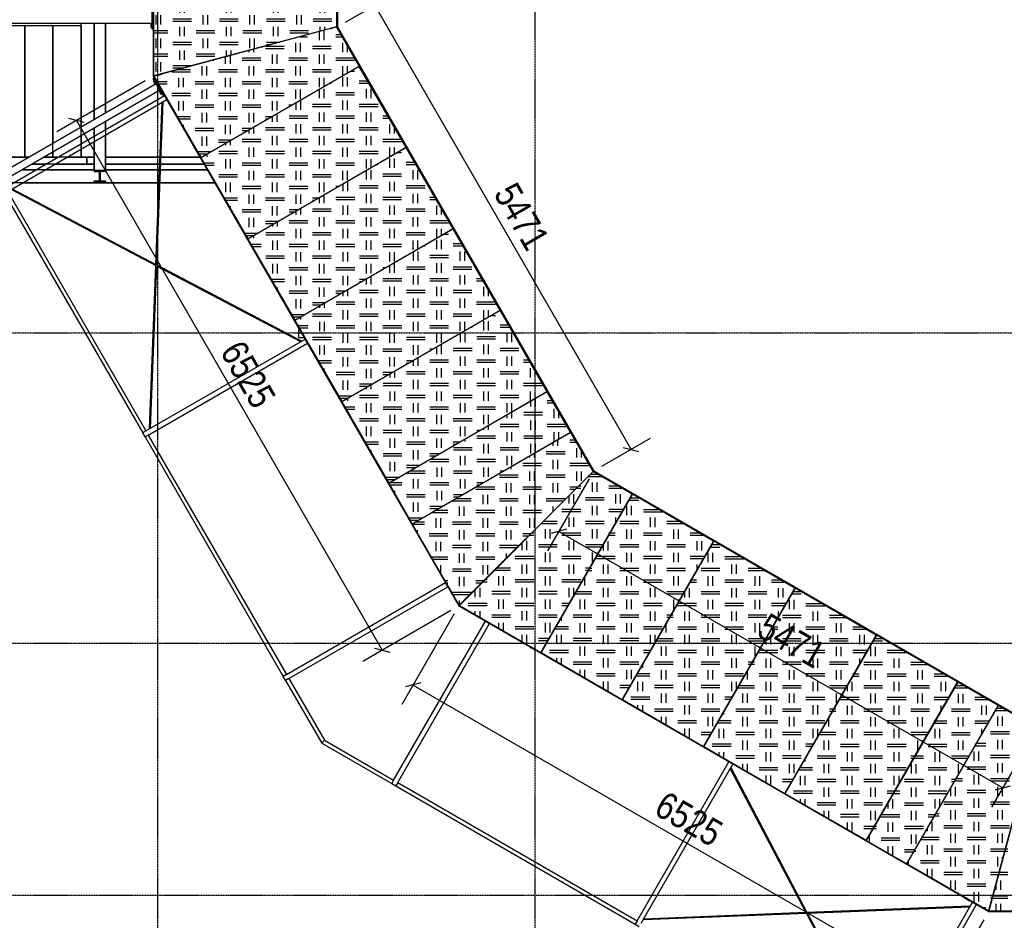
# Model space of a CAD drawing. Header units: millimetres. Extents: x 30 to 60678, y -866 to 36935.
# Tile 6 of 26: x 11799 to 22307, y 7167 to 16775. Entities that reach past the tile are written whole.
import ezdxf

# ---------------------------------------------------------------- set-up
doc = ezdxf.new("R2010")
doc.units = ezdxf.units.MM
doc.linetypes.add('DXK_LINE_DOT3', pattern=[5.9187, 2.979, -0.9799, 0.9799, -0.9799])
doc.styles.add('Arial Narrow', font='ARIALN.TTF', dxfattribs={"height": 0.2})

# ---------------------------------------------------------------- blocks, each defined once
blk = doc.blocks.new('Part-1361 - 1314')
at = {"color": 7}
for p, q in [((14409, 18180), (14409, 18182)), ((14409, 17179), (14409, 17180)), ((14409, 16489), (14409, 16491)), ((14409, 15692), (14409, 15695))]:
    blk.add_line(p, q, dxfattribs=at)
blk = doc.blocks.new('Part-1364 - 1314')
at = {"color": 7}
for p, q in [((14329, 18180), (14329, 18182)), ((14389, 18180), (14389, 18182)), ((14329, 17179), (14329, 17180)), ((14389, 17179), (14389, 17180)), ((14389, 16485), (14389, 16486)), ((14389, 15680), (14389, 15683)), ((14329, 15646), (14329, 15649))]:
    blk.add_line(p, q, dxfattribs=at)
blk = doc.blocks.new('GridLine-2599 - 1314')
at = {"color": 6, "linetype": 'DXK_LINE_DOT3'}
blk.add_line((8274, 10125), (43899, 10125), dxfattribs=at)
blk = doc.blocks.new('Part-11947 - 1314')
at = {"color": 7}
for p, q in [((13284, 16188), (13324, 16199)), ((13324, 16199), (13324, 16201))]:
    blk.add_line(p, q, dxfattribs=at)
blk = doc.blocks.new('Part-11521 - 1314')
at = {"color": 7}
for p, q in [((14385, 16485), (14393, 16485)), ((14011, 16385), (14021, 16385))]:
    blk.add_line(p, q, dxfattribs=at)
blk = doc.blocks.new('GridLine-2591 - 1314')
at = {"color": 6, "linetype": 'DXK_LINE_DOT3'}
blk.add_line((13274, 2435), (13274, 36435), dxfattribs=at)
blk = doc.blocks.new('Part-1822 - 1314')
at = {"color": 7}
for p, q in [((12514, 15310), (12514, 15235)), ((12514, 15235), (12594, 15235)), ((12714, 15235), (13295, 15235)), ((13305, 15235), (13766, 15235))]:
    blk.add_line(p, q, dxfattribs=at)
blk = doc.blocks.new('Part-13198 - 1314')
h = blk.add_hatch()
h.set_pattern_fill('', color=136, style=0, pattern_type=0)
h.set_pattern_definition([(90, (21065.2, 10235.5), (-500, 3e-14), [100, -150]), (90, (21315.2, 10360.5), (-500, 3e-14), [100, -150]), (0, (20940.2, 10422.98), (0, 250), [200, -300]), (0, (21190.2, 10297.98), (0, 250), [200, -300]), (0, (20940.2, 10397.98), (0, 250), [200, -300]), (90, (21265.2, 10360.5), (-500, 3e-14), [100, -150]), (90, (21015.2, 10235.5), (-500, 3e-14), [100, -150]), (0, (21190.2, 10272.98), (0, 250), [200, -300])])
h.paths.add_polyline_path([(19965, 8521), (20940, 10210), (20074, 10710), (19099, 9021)])
at = {"color": 7}
for p, q in [((20074, 10710), (19099, 9021)), ((20940, 10210), (20074, 10710)), ((19965, 8521), (20940, 10210)), ((19099, 9021), (19965, 8521))]:
    blk.add_line(p, q, dxfattribs=at)
blk = doc.blocks.new('Part-12605 - 1314')
at = {"color": 7}
for p, q in [((14646, 9789), (16344, 10769)), ((14671, 9746), (16369, 10726)), ((14637, 9726), (14612, 9769))]:
    blk.add_line(p, q, dxfattribs=at)
blk = doc.blocks.new('GridLine-2600 - 1314')
at = {"color": 6, "linetype": 'DXK_LINE_DOT3'}
blk.add_line((8274, 13435), (43899, 13435), dxfattribs=at)
blk = doc.blocks.new('Part-1915 - 1314')
at = {"color": 7}
for p, q in [((12594, 15165), (12714, 15165)), ((12594, 15154), (12594, 15165)), ((12651, 15154), (12594, 15154)), ((12651, 15056), (12651, 15154)), ((12714, 15154), (12658, 15154)), ((12658, 15154), (12658, 15056)), ((12714, 15165), (12714, 15154)), ((12594, 15045), (12594, 15056)), ((12594, 15056), (12651, 15056)), ((12714, 15045), (12594, 15045)), ((12658, 15056), (12714, 15056)), ((12714, 15056), (12714, 15045))]:
    blk.add_line(p, q, dxfattribs=at)
blk = doc.blocks.new('GridLine-2592 - 1314')
at = {"color": 6, "linetype": 'DXK_LINE_DOT3'}
blk.add_line((17299, 2435), (17299, 36435), dxfattribs=at)
blk = doc.blocks.new('Part-11266 - 1314')
at = {"color": 7}
for p, q in [((17349, 12761), (17349, 12763)), ((17249, 12703), (17249, 12706)), ((17249, 12125), (17249, 12126)), ((17349, 12182), (17349, 12184)), ((17349, 11383), (17349, 11386)), ((17249, 11283), (17249, 11286)), ((17249, 10075), (17249, 10082)), ((17249, 10075), (17261, 10075))]:
    blk.add_line(p, q, dxfattribs=at)
blk = doc.blocks.new('Part-12587 - 1314')
at = {"color": 7}
for p, q in [((18388, 7161), (19368, 8858)), ((18431, 7136), (19411, 8833)), ((18368, 7126), (18411, 7101))]:
    blk.add_line(p, q, dxfattribs=at)
blk = doc.blocks.new('Part-13202 - 1314')
h = blk.add_hatch()
h.set_pattern_fill('', color=136, style=0, pattern_type=0)
h.set_pattern_definition([(90, (18043.55, 11980.03), (-500, 3e-14), [100, -150]), (90, (18293.55, 12105.03), (-500, 3e-14), [100, -150]), (0, (17918.55, 12167.53), (0, 250), [200, -300]), (0, (18168.55, 12042.53), (0, 250), [200, -300]), (0, (17918.55, 12142.53), (0, 250), [200, -300]), (90, (18243.55, 12105.03), (-500, 3e-14), [100, -150]), (90, (17993.55, 11980.03), (-500, 3e-14), [100, -150]), (0, (18168.55, 12017.53), (0, 250), [200, -300])])
h.paths.add_polyline_path([(16490, 10528), (17919, 11955), (17678, 12372), (15988, 11396)])
at = {"color": 7}
for p, q in [((15988, 11396), (17678, 12372)), ((17678, 12372), (17919, 11955)), ((17919, 11955), (16490, 10528)), ((16490, 10528), (15988, 11396))]:
    blk.add_line(p, q, dxfattribs=at)
blk = doc.blocks.new('Part-13209 - 1314')
h = blk.add_hatch()
h.set_pattern_fill('', color=136, style=0, pattern_type=0)
h.set_pattern_definition([(90, (15306.5, 16722.5), (-500, 3e-14), [100, -150]), (90, (15556.5, 16847.5), (-500, 3e-14), [100, -150]), (0, (15181.5, 16910), (0, 250), [200, -300]), (0, (15431.5, 16785), (0, 250), [200, -300]), (0, (15181.5, 16885), (0, 250), [200, -300]), (90, (15506.5, 16847.5), (-500, 3e-14), [100, -150]), (90, (15256.5, 16722.5), (-500, 3e-14), [100, -150]), (0, (15431.5, 16760), (0, 250), [200, -300])])
h.paths.add_polyline_path([(13231, 16176), (15181, 16698), (15181, 17179), (13230, 17178)])
at = {"color": 7}
for p, q in [((13230, 17178), (15181, 17179)), ((13231, 16176), (13230, 17178)), ((15181, 17179), (15181, 16698)), ((15181, 16698), (13231, 16176))]:
    blk.add_line(p, q, dxfattribs=at)
blk = doc.blocks.new('Part-11946 - 1314')
at = {"color": 7}
for p, q in [((13324, 16199), (13284, 16188)), ((13325, 16197), (13324, 16199)), ((13815, 15349), (13814, 15351)), ((14316, 14481), (14315, 14483)), ((14817, 13613), (14816, 13615))]:
    blk.add_line(p, q, dxfattribs=at)
blk = doc.blocks.new('Part-13200 - 1314')
h = blk.add_hatch()
h.set_pattern_fill('', color=136, style=0, pattern_type=0)
h.set_pattern_definition([(90, (19329.64, 11237.4), (-500, 3e-14), [100, -150]), (90, (19579.64, 11362.4), (-500, 3e-14), [100, -150]), (0, (19204.64, 11424.9), (0, 250), [200, -300]), (0, (19454.64, 11299.9), (0, 250), [200, -300]), (0, (19204.64, 11399.9), (0, 250), [200, -300]), (90, (19529.64, 11362.4), (-500, 3e-14), [100, -150]), (90, (19279.64, 11237.4), (-500, 3e-14), [100, -150]), (0, (19454.64, 11274.9), (0, 250), [200, -300])])
h.paths.add_polyline_path([(18229, 9523), (19205, 11212), (18339, 11712), (17363, 10023)])
at = {"color": 7}
for p, q in [((18339, 11712), (17363, 10023)), ((19205, 11212), (18339, 11712)), ((18229, 9523), (19205, 11212)), ((17363, 10023), (18229, 9523))]:
    blk.add_line(p, q, dxfattribs=at)
blk = doc.blocks.new('Part-12759 - 1314')
at = {"color": 7}
for p, q in [((14671, 9746), (14636, 9726)), ((14636, 9726), (14636, 9726)), ((14636, 9726), (15022, 9058)), ((14671, 9746), (15052, 9087)), ((15052, 9087), (15022, 9058))]:
    blk.add_line(p, q, dxfattribs=at)
blk = doc.blocks.new('GridLine-2598 - 1314')
at = {"color": 6, "linetype": 'DXK_LINE_DOT3'}
blk.add_line((8274, 7435), (43899, 7435), dxfattribs=at)
blk = doc.blocks.new('Part-12833 - 1314')
at = {"color": 7}
for p, q in [((15996, 14294), (15996, 14296)), ((15905, 14241), (15905, 14244))]:
    blk.add_line(p, q, dxfattribs=at)
blk = doc.blocks.new('Part-11389 - 1314')
at = {"color": 7}
for p, q in [((17448, 10175), (17451, 10175)), ((18606, 10175), (18608, 10175)), ((19762, 10175), (19765, 10175)), ((17390, 10075), (17393, 10075)), ((18548, 10075), (18550, 10075)), ((19705, 10075), (19707, 10075)), ((20862, 10075), (20864, 10075))]:
    blk.add_line(p, q, dxfattribs=at)
blk = doc.blocks.new('Part-11904 - 1314')
at = {"color": 7}
for p, q in [((16531, 10566), (16560, 10595)), ((16560, 10595), (16561, 10594))]:
    blk.add_line(p, q, dxfattribs=at)
blk = doc.blocks.new('Part-11615 - 1314')
at = {"color": 7}
for p, q in [((14776, 13484), (14776, 13385)), ((16594, 13485), (16598, 13485)), ((14776, 13385), (14834, 13385)), ((16421, 13385), (16425, 13385))]:
    blk.add_line(p, q, dxfattribs=at)
blk = doc.blocks.new('Part-11784 - 1314')
at = {"color": 7}
for p, q in [((17390, 10075), (17393, 10075)), ((18276, 9604), (18278, 9603)), ((19144, 9103), (19146, 9102)), ((20012, 8602), (20013, 8601)), ((20880, 8101), (20881, 8100)), ((21314, 7850), (21315, 7850)), ((22162, 7361), (22166, 7359))]:
    blk.add_line(p, q, dxfattribs=at)
blk = doc.blocks.new('Part-11893 - 1314')
at = {"color": 7}
for p, q in [((15318, 12746), (15317, 12747)), ((15819, 11878), (15818, 11879)), ((16070, 11443), (16069, 11445)), ((16531, 10566), (16560, 10595)), ((16560, 10595), (16559, 10597))]:
    blk.add_line(p, q, dxfattribs=at)
blk = doc.blocks.new('Part-11910 - 1314')
at = {"color": 7}
blk.add_line((16071, 11444), (16070, 11445), dxfattribs=at)
blk = doc.blocks.new('Part-12890 - 1314')
at = {"color": 7}
for p, q in [((15131, 22186), (15181, 22172)), ((15131, 22185), (15131, 22186)), ((15131, 21689), (15131, 21690)), ((15131, 20687), (15131, 20689)), ((15131, 19685), (15131, 19687)), ((15131, 19182), (15131, 19185)), ((15131, 18180), (15131, 18182)), ((15131, 17179), (15131, 17180)), ((15131, 16683), (15181, 16697)), ((15131, 16683), (15131, 16684))]:
    blk.add_line(p, q, dxfattribs=at)
blk = doc.blocks.new('Part-13196 - 1314')
h = blk.add_hatch()
h.set_pattern_fill('', color=136, style=0, pattern_type=0)
h.set_pattern_definition([(90, (22367.7, 9483.53), (-500, 3e-14), [100, -150]), (90, (22617.7, 9608.53), (-500, 3e-14), [100, -150]), (0, (22242.72, 9671.03), (0, 250), [200, -300]), (0, (22492.72, 9546.03), (0, 250), [200, -300]), (0, (22242.72, 9646.03), (0, 250), [200, -300]), (90, (22567.7, 9608.53), (-500, 3e-14), [100, -150]), (90, (22317.7, 9483.53), (-500, 3e-14), [100, -150]), (0, (22492.72, 9521.03), (0, 250), [200, -300])])
h.paths.add_polyline_path([(21267, 7769), (22243, 9459), (21810, 9709), (20834, 8019)])
at = {"color": 7}
for p, q in [((21810, 9709), (20834, 8019)), ((22243, 9459), (21810, 9709)), ((21267, 7769), (22243, 9459)), ((20834, 8019), (21267, 7769))]:
    blk.add_line(p, q, dxfattribs=at)
blk = doc.blocks.new('Part-13204 - 1314')
h = blk.add_hatch()
h.set_pattern_fill('', color=136, style=0, pattern_type=0)
h.set_pattern_definition([(90, (17551.43, 12833), (-500, 3e-14), [100, -150]), (90, (17801.43, 12958), (-500, 3e-14), [100, -150]), (0, (17426.43, 13020.48), (0, 250), [200, -300]), (0, (17676.43, 12895.48), (0, 250), [200, -300]), (0, (17426.43, 12995.48), (0, 250), [200, -300]), (90, (17751.43, 12958), (-500, 3e-14), [100, -150]), (90, (17501.43, 12833), (-500, 3e-14), [100, -150]), (0, (17676.43, 12870.48), (0, 250), [200, -300])])
h.paths.add_polyline_path([(15737, 11832), (17426, 12808), (16926, 13674), (15237, 12698)])
at = {"color": 7}
for p, q in [((16926, 13674), (15237, 12698)), ((17426, 12808), (16926, 13674)), ((15737, 11832), (17426, 12808)), ((15237, 12698), (15737, 11832))]:
    blk.add_line(p, q, dxfattribs=at)
blk = doc.blocks.new('Part-13208 - 1314')
h = blk.add_hatch()
h.set_pattern_fill('', color=136, style=0, pattern_type=0)
h.set_pattern_definition([(90, (15547.05, 16304.45), (-500, 3e-14), [100, -150]), (90, (15797.05, 16429.45), (-500, 3e-14), [100, -150]), (0, (15422.05, 16491.95), (0, 250), [200, -300]), (0, (15672.05, 16366.95), (0, 250), [200, -300]), (0, (15422.05, 16466.95), (0, 250), [200, -300]), (90, (15747.05, 16429.45), (-500, 3e-14), [100, -150]), (90, (15497.05, 16304.45), (-500, 3e-14), [100, -150]), (0, (15672.05, 16341.95), (0, 250), [200, -300])])
h.paths.add_polyline_path([(13733, 15304), (15422, 16279), (15181, 16697), (13231, 16172)])
at = {"color": 7}
for p, q in [((15181, 16697), (13231, 16172)), ((15422, 16279), (15181, 16697)), ((13733, 15304), (15422, 16279)), ((13231, 16172), (13733, 15304))]:
    blk.add_line(p, q, dxfattribs=at)
blk = doc.blocks.new('Part-12892 - 1314')
at = {"color": 7}
for p, q in [((17919, 11954), (17883, 11918)), ((17883, 11918), (17883, 11918)), ((18311, 11670), (18314, 11669)), ((19180, 11169), (19181, 11168)), ((20047, 10668), (20049, 10667)), ((20915, 10167), (20917, 10166)), ((21783, 9666), (21785, 9665)), ((22218, 9415), (22219, 9414)), ((22647, 9167), (22648, 9167)), ((22648, 9167), (22661, 9217))]:
    blk.add_line(p, q, dxfattribs=at)
blk = doc.blocks.new('Part-12590 - 1314')
at = {"color": 7}
for p, q in [((20986, 5661), (21966, 7359)), ((21029, 5636), (22009, 7334)), ((20966, 5626), (21009, 5601))]:
    blk.add_line(p, q, dxfattribs=at)
blk = doc.blocks.new('Part-12593 - 1314')
at = {"color": 7}
for p, q in [((15790, 8661), (16770, 10358)), ((15833, 8636), (16813, 10333)), ((15770, 8626), (15813, 8601))]:
    blk.add_line(p, q, dxfattribs=at)
blk = doc.blocks.new('Part-12594 - 1314')
at = {"color": 7}
blk.add_line((15770, 8626), (15813, 8601), dxfattribs=at)
blk = doc.blocks.new('Part-12606 - 1314')
at = {"color": 7}
blk.add_line((14637, 9726), (14612, 9769), dxfattribs=at)
blk = doc.blocks.new('Part-12608 - 1314')
at = {"color": 7}
for p, q in [((13146, 12387), (14844, 13367)), ((13171, 12344), (14869, 13324)), ((13137, 12324), (13112, 12367))]:
    blk.add_line(p, q, dxfattribs=at)
blk = doc.blocks.new('Part-12609 - 1314')
at = {"color": 7}
blk.add_line((13137, 12324), (13112, 12367), dxfattribs=at)
blk = doc.blocks.new('Part-12611 - 1314')
at = {"color": 7}
for p, q in [((11646, 14986), (13344, 15966)), ((11671, 14942), (13369, 15922)), ((11637, 14922), (11612, 14966)), ((11637, 14922), (11637, 14922))]:
    blk.add_line(p, q, dxfattribs=at)
blk = doc.blocks.new('Part-12909 - 1314')
at = {"color": 7}
for p, q in [((22153, 7320), (22137, 7260)), ((22137, 7260), (28661, 7260)), ((22139, 7266), (22141, 7266)), ((22153, 7320), (22155, 7320)), ((23143, 7320), (23145, 7320)), ((23143, 7266), (23145, 7266)), ((24145, 7320), (24147, 7320)), ((24145, 7266), (24147, 7266)), ((25147, 7320), (25149, 7320)), ((25147, 7266), (25149, 7266)), ((26149, 7320), (26151, 7320)), ((26149, 7266), (26151, 7266)), ((27151, 7320), (27153, 7320)), ((27151, 7266), (27153, 7266)), ((27653, 7320), (27655, 7320)), ((27653, 7266), (27655, 7266)), ((28645, 7320), (28643, 7320)), ((28661, 7260), (28645, 7320)), ((28658, 7266), (28660, 7266))]:
    blk.add_line(p, q, dxfattribs=at)
blk = doc.blocks.new('Part-12715 - 1314')
at = {"color": 7}
for p, q in [((15833, 8636), (15813, 8601)), ((15833, 8636), (18388, 7161)), ((15813, 8601), (18368, 7126)), ((18388, 7161), (18368, 7126))]:
    blk.add_line(p, q, dxfattribs=at)
blk = doc.blocks.new('Part-12716 - 1314')
at = {"color": 7}
for p, q in [((13171, 12344), (13137, 12324)), ((13137, 12324), (13137, 12324)), ((13137, 12324), (14612, 9769)), ((13171, 12344), (14646, 9789)), ((14646, 9789), (14612, 9769))]:
    blk.add_line(p, q, dxfattribs=at)
blk = doc.blocks.new('Part-12717 - 1314')
at = {"color": 7}
for p, q in [((11671, 14942), (11637, 14922)), ((11637, 14922), (13112, 12367)), ((11671, 14942), (13146, 12387)), ((13146, 12387), (13112, 12367))]:
    blk.add_line(p, q, dxfattribs=at)
blk = doc.blocks.new('Part-12760 - 1314')
at = {"color": 7}
for p, q in [((15052, 9087), (15022, 9058)), ((15022, 9058), (15022, 9058)), ((15022, 9058), (15770, 8626)), ((15052, 9087), (15790, 8661)), ((15790, 8661), (15770, 8626))]:
    blk.add_line(p, q, dxfattribs=at)
blk = doc.blocks.new('Part-12921 - 1314')
at = {"color": 7}
for p, q in [((13284, 22681), (13224, 22697)), ((13224, 22697), (13224, 16172)), ((13230, 21835), (13230, 22695)), ((13284, 22681), (13284, 22679)), ((13230, 21689), (13230, 21691)), ((13284, 21689), (13284, 21691)), ((13230, 20687), (13230, 20689)), ((13284, 20687), (13284, 20689)), ((13230, 19685), (13230, 19687)), ((13284, 19685), (13284, 19687)), ((13230, 19182), (13230, 19185)), ((13284, 19182), (13284, 19185)), ((13230, 16174), (13230, 18182)), ((13284, 18180), (13284, 18182)), ((13284, 17178), (13284, 17180)), ((13224, 16172), (13284, 16188)), ((13284, 16188), (13284, 16190))]:
    blk.add_line(p, q, dxfattribs=at)
blk = doc.blocks.new('Part-12865 - 1314')
at = {"color": 7}
for p, q in [((15115, 16679), (15131, 16683)), ((15115, 16679), (15115, 16679)), ((15181, 16697), (15190, 16699)), ((17919, 11954), (15181, 16697)), ((15190, 16699), (17926, 11961)), ((15366, 16244), (15365, 16247)), ((15867, 15377), (15866, 15378)), ((16368, 14509), (16367, 14511)), ((16869, 13641), (16868, 13643)), ((17370, 12773), (17369, 12775)), ((17621, 12339), (17620, 12340)), ((17871, 11906), (17870, 11907)), ((17871, 11906), (17883, 11918)), ((17926, 11961), (17919, 11954))]:
    blk.add_line(p, q, dxfattribs=at)
blk = doc.blocks.new('Part-12796 - 1314')
at = {"color": 7}
blk.add_line((19954, 10502), (19954, 10506), dxfattribs=at)
blk = doc.blocks.new('Part-12798 - 1314')
at = {"color": 7}
for p, q in [((18695, 10325), (18695, 10329)), ((18605, 10174), (18607, 10174))]:
    blk.add_line(p, q, dxfattribs=at)
blk = doc.blocks.new('Part-12837 - 1314')
at = {"color": 7}
for p, q in [((20190, 7252), (19383, 8785)), ((19386, 8790), (19389, 8792)), ((19389, 8792), (19391, 8793)), ((20201, 7252), (19391, 8793)), ((21006, 5702), (20195, 7242)), ((21014, 5709), (20207, 7242)), ((21008, 5702), (21006, 5702)), ((21006, 5702), (21007, 5702)), ((21007, 5702), (21011, 5704)), ((21011, 5704), (21008, 5702))]:
    blk.add_line(p, q, dxfattribs=at)
blk = doc.blocks.new('Part-12838 - 1314')
at = {"color": 7}
for p, q in [((18459, 7184), (20190, 7252)), ((20201, 7252), (21941, 7320)), ((20207, 7242), (21938, 7310)), ((21941, 7320), (21941, 7319)), ((21941, 7319), (21941, 7315)), ((18456, 7174), (20195, 7242)), ((18456, 7175), (18456, 7179)), ((18456, 7179), (18456, 7175)), ((18456, 7174), (18456, 7175)), ((18456, 7175), (18456, 7174))]:
    blk.add_line(p, q, dxfattribs=at)
blk = doc.blocks.new('Part-12839 - 1314')
at = {"color": 7}
for p, q in [((13253, 14163), (13320, 15894)), ((13262, 14158), (13331, 15897)), ((13326, 15897), (13329, 15897)), ((13329, 15897), (13331, 15897)), ((13184, 12412), (13252, 14152)), ((13194, 12415), (13262, 14147)), ((13186, 12412), (13184, 12412)), ((13184, 12412), (13185, 12412)), ((13185, 12412), (13189, 12412)), ((13189, 12412), (13186, 12412))]:
    blk.add_line(p, q, dxfattribs=at)
blk = doc.blocks.new('Part-12840 - 1314')
at = {"color": 7}
for p, q in [((11714, 14967), (11712, 14964)), ((11712, 14963), (11713, 14964)), ((11712, 14964), (11712, 14963)), ((11712, 14963), (13252, 14152)), ((11713, 14964), (11714, 14967)), ((11719, 14970), (13253, 14163)), ((13262, 14158), (14803, 13347)), ((13262, 14147), (14795, 13340)), ((14802, 13346), (14801, 13343)), ((14803, 13347), (14802, 13346))]:
    blk.add_line(p, q, dxfattribs=at)
blk = doc.blocks.new('Part-12864 - 1314')
at = {"color": 7}
for p, q in [((17871, 11906), (17883, 11918)), ((17871, 11906), (17871, 11906)), ((17919, 11954), (17926, 11961)), ((17919, 11954), (18339, 11712)), ((17926, 11961), (22664, 9226)), ((18303, 11656), (18306, 11655)), ((19172, 11155), (19173, 11154)), ((19205, 11212), (19206, 11211)), ((20039, 10654), (20041, 10653)), ((20072, 10711), (20074, 10710)), ((20940, 10210), (20942, 10209)), ((20907, 10153), (20909, 10152)), ((21808, 9709), (21810, 9708)), ((21775, 9652), (21777, 9651)), ((22243, 9458), (22244, 9458)), ((22210, 9401), (22211, 9401)), ((22643, 9151), (22644, 9151)), ((22644, 9151), (22648, 9167)), ((22664, 9226), (22661, 9217)), ((22661, 9217), (22661, 9217))]:
    blk.add_line(p, q, dxfattribs=at)
blk = doc.blocks.new('Part-12866 - 1314')
at = {"color": 7}
for p, q in [((15115, 22190), (15131, 22186)), ((15115, 22189), (15115, 22190)), ((15181, 22172), (15190, 22170)), ((15181, 22172), (15181, 22172)), ((15190, 22170), (15190, 16699)), ((15115, 21689), (15115, 21690)), ((15181, 21689), (15181, 21690)), ((15115, 20687), (15115, 20689)), ((15181, 20687), (15181, 20689)), ((15115, 19685), (15115, 19687)), ((15181, 19685), (15181, 19687)), ((15115, 19182), (15115, 19185)), ((15181, 19182), (15181, 19185)), ((15115, 18180), (15115, 18182)), ((15181, 18180), (15181, 18182)), ((15115, 17179), (15115, 17180)), ((15181, 17179), (15181, 17180)), ((15115, 16679), (15131, 16683)), ((15115, 16679), (15115, 16680)), ((15190, 16699), (15181, 16697)), ((15181, 16697), (15181, 16697))]:
    blk.add_line(p, q, dxfattribs=at)
blk = doc.blocks.new('Part-12891 - 1314')
at = {"color": 7}
for p, q in [((15131, 16683), (15181, 16697)), ((15131, 16683), (15131, 16683)), ((15380, 16252), (15379, 16255)), ((15881, 15385), (15880, 15386)), ((16382, 14517), (16381, 14519)), ((16883, 13649), (16882, 13651)), ((17384, 12781), (17383, 12783)), ((17635, 12347), (17634, 12348)), ((17883, 11918), (17882, 11919)), ((17883, 11918), (17919, 11954))]:
    blk.add_line(p, q, dxfattribs=at)
blk = doc.blocks.new('Part-12918 - 1314')
at = {"color": 7}
for p, q in [((13284, 16188), (13224, 16172)), ((13284, 16188), (13285, 16187)), ((13224, 16172), (16487, 10522)), ((13231, 16172), (13230, 16174)), ((13734, 15302), (13733, 15304)), ((13781, 15329), (13779, 15331)), ((14235, 14434), (14234, 14436)), ((14282, 14461), (14281, 14463)), ((14736, 13566), (14735, 13568)), ((14783, 13593), (14782, 13595)), ((15284, 12725), (15283, 12727)), ((15237, 12698), (15236, 12700)), ((15738, 11831), (15737, 11832)), ((15785, 11858), (15784, 11859)), ((15989, 11396), (15988, 11398)), ((16036, 11423), (16035, 11425)), ((16487, 10522), (16531, 10566)), ((16491, 10526), (16490, 10528)), ((16531, 10566), (16530, 10567))]:
    blk.add_line(p, q, dxfattribs=at)
blk = doc.blocks.new('Part-12919 - 1314')
at = {"color": 7}
for p, q in [((16531, 10566), (16487, 10522)), ((16487, 10522), (22137, 7260)), ((16491, 10526), (16493, 10525)), ((16531, 10566), (16532, 10565)), ((17361, 10024), (17363, 10023)), ((17388, 10071), (17390, 10069)), ((18256, 9570), (18258, 9569)), ((18229, 9523), (18231, 9522)), ((19124, 9069), (19126, 9068)), ((19097, 9022), (19099, 9021)), ((19965, 8521), (19966, 8520)), ((19992, 8568), (19993, 8567)), ((20833, 8020), (20834, 8019)), ((20860, 8067), (20861, 8066)), ((21294, 7816), (21295, 7815)), ((21267, 7769), (21268, 7768)), ((22153, 7320), (22137, 7260)), ((22137, 7267), (22139, 7266)), ((22153, 7320), (22151, 7321))]:
    blk.add_line(p, q, dxfattribs=at)
blk = doc.blocks.new('Part-12955 - 1314')
at = {"color": 7}
blk.add_line((21884, 7406), (21936, 7376), dxfattribs=at)
blk = doc.blocks.new('Part-12963 - 1314')
at = {"color": 7}
blk.add_line((16370, 10723), (16340, 10775), dxfattribs=at)
blk = doc.blocks.new('Part-13194 - 1314')
h = blk.add_hatch()
h.set_pattern_fill('', color=136, style=0, pattern_type=0)
h.set_pattern_definition([(90, (23268.4, 9241.6), (-500, 3e-14), [100, -150]), (90, (23518.4, 9366.6), (-500, 3e-14), [100, -150]), (0, (23143.42, 9429.08), (0, 250), [200, -300]), (0, (23393.42, 9304.08), (0, 250), [200, -300]), (0, (23143.42, 9404.08), (0, 250), [200, -300]), (90, (23468.4, 9366.6), (-500, 3e-14), [100, -150]), (90, (23218.4, 9241.6), (-500, 3e-14), [100, -150]), (0, (23393.42, 9279.08), (0, 250), [200, -300])])
h.paths.add_polyline_path([(23143, 7266), (23143, 9217), (22662, 9217), (22141, 7266)])
at = {"color": 7}
for p, q in [((22662, 9217), (22141, 7266)), ((23143, 9217), (22662, 9217)), ((23143, 7266), (23143, 9217)), ((22141, 7266), (23143, 7266))]:
    blk.add_line(p, q, dxfattribs=at)
blk = doc.blocks.new('Part-13195 - 1314')
h = blk.add_hatch()
h.set_pattern_fill('', color=136, style=0, pattern_type=0)
h.set_pattern_definition([(90, (22785.84, 9242.04), (-500, 3e-14), [100, -150]), (90, (23035.84, 9367.04), (-500, 3e-14), [100, -150]), (0, (22660.84, 9429.54), (0, 250), [200, -300]), (0, (22910.84, 9304.54), (0, 250), [200, -300]), (0, (22660.84, 9404.54), (0, 250), [200, -300]), (90, (22985.84, 9367.04), (-500, 3e-14), [100, -150]), (90, (22735.84, 9242.04), (-500, 3e-14), [100, -150]), (0, (22910.84, 9279.54), (0, 250), [200, -300])])
h.paths.add_polyline_path([(22137, 7267), (22661, 9217), (22244, 9458), (21268, 7768)])
at = {"color": 7}
for p, q in [((21268, 7768), (22244, 9458)), ((22244, 9458), (22661, 9217)), ((22661, 9217), (22137, 7267)), ((22137, 7267), (21268, 7768))]:
    blk.add_line(p, q, dxfattribs=at)
blk = doc.blocks.new('Part-13197 - 1314')
h = blk.add_hatch()
h.set_pattern_fill('', color=136, style=0, pattern_type=0)
h.set_pattern_definition([(90, (21932.97, 9734.5), (-500, 3e-14), [100, -150]), (90, (22182.97, 9859.5), (-500, 3e-14), [100, -150]), (0, (21807.97, 9922.01), (0, 250), [200, -300]), (0, (22057.97, 9797.01), (0, 250), [200, -300]), (0, (21807.97, 9897.01), (0, 250), [200, -300]), (90, (22132.97, 9859.5), (-500, 3e-14), [100, -150]), (90, (21882.97, 9734.5), (-500, 3e-14), [100, -150]), (0, (22057.97, 9772.01), (0, 250), [200, -300])])
h.paths.add_polyline_path([(20833, 8020), (21808, 9710), (20942, 10209), (19966, 8520)])
at = {"color": 7}
for p, q in [((20942, 10209), (19966, 8520)), ((21808, 9710), (20942, 10209)), ((20833, 8020), (21808, 9710)), ((19966, 8520), (20833, 8020))]:
    blk.add_line(p, q, dxfattribs=at)
blk = doc.blocks.new('Part-13199 - 1314')
h = blk.add_hatch()
h.set_pattern_fill('', color=136, style=0, pattern_type=0)
h.set_pattern_definition([(90, (20197.4, 10736.44), (-500, 3e-14), [100, -150]), (90, (20447.4, 10861.44), (-500, 3e-14), [100, -150]), (0, (20072.42, 10923.94), (0, 250), [200, -300]), (0, (20322.42, 10798.94), (0, 250), [200, -300]), (0, (20072.42, 10898.94), (0, 250), [200, -300]), (90, (20397.4, 10861.44), (-500, 3e-14), [100, -150]), (90, (20147.4, 10736.44), (-500, 3e-14), [100, -150]), (0, (20322.42, 10773.94), (0, 250), [200, -300])])
h.paths.add_polyline_path([(19097, 9022), (20072, 10711), (19206, 11211), (18231, 9522)])
at = {"color": 7}
for p, q in [((19206, 11211), (18231, 9522)), ((20072, 10711), (19206, 11211)), ((19097, 9022), (20072, 10711)), ((18231, 9522), (19097, 9022))]:
    blk.add_line(p, q, dxfattribs=at)
blk = doc.blocks.new('Part-13201 - 1314')
h = blk.add_hatch()
h.set_pattern_fill('', color=136, style=0, pattern_type=0)
h.set_pattern_definition([(90, (18461.3, 11738.6), (-500, 3e-14), [100, -150]), (90, (18711.3, 11863.6), (-500, 3e-14), [100, -150]), (0, (18336.3, 11926.08), (0, 250), [200, -300]), (0, (18586.3, 11801.08), (0, 250), [200, -300]), (0, (18336.3, 11901.08), (0, 250), [200, -300]), (90, (18661.3, 11863.6), (-500, 3e-14), [100, -150]), (90, (18411.3, 11738.6), (-500, 3e-14), [100, -150]), (0, (18586.3, 11776.08), (0, 250), [200, -300])])
h.paths.add_polyline_path([(17361, 10024), (18336, 11714), (17919, 11954), (16493, 10525)])
at = {"color": 7}
for p, q in [((17919, 11954), (16493, 10525)), ((18336, 11714), (17919, 11954)), ((17361, 10024), (18336, 11714)), ((16493, 10525), (17361, 10024))]:
    blk.add_line(p, q, dxfattribs=at)
blk = doc.blocks.new('Part-13203 - 1314')
h = blk.add_hatch()
h.set_pattern_fill('', color=136, style=0, pattern_type=0)
h.set_pattern_definition([(90, (17802.44, 12398.24), (-500, 3e-14), [100, -150]), (90, (18052.44, 12523.24), (-500, 3e-14), [100, -150]), (0, (17677.44, 12585.74), (0, 250), [200, -300]), (0, (17927.44, 12460.74), (0, 250), [200, -300]), (0, (17677.44, 12560.74), (0, 250), [200, -300]), (90, (18002.44, 12523.24), (-500, 3e-14), [100, -150]), (90, (17752.44, 12398.24), (-500, 3e-14), [100, -150]), (0, (17927.44, 12435.74), (0, 250), [200, -300])])
h.paths.add_polyline_path([(15988, 11398), (17677, 12373), (17427, 12806), (15738, 11831)])
at = {"color": 7}
for p, q in [((17427, 12806), (15738, 11831)), ((17677, 12373), (17427, 12806)), ((15988, 11398), (17677, 12373)), ((15738, 11831), (15988, 11398))]:
    blk.add_line(p, q, dxfattribs=at)
blk = doc.blocks.new('Part-13205 - 1314')
h = blk.add_hatch()
h.set_pattern_fill('', color=136, style=0, pattern_type=0)
h.set_pattern_definition([(90, (17050.43, 13700.74), (-500, 3e-14), [100, -150]), (90, (17300.43, 13825.74), (-500, 3e-14), [100, -150]), (0, (16925.43, 13888.24), (0, 250), [200, -300]), (0, (17175.43, 13763.24), (0, 250), [200, -300]), (0, (16925.43, 13863.24), (0, 250), [200, -300]), (90, (17250.43, 13825.74), (-500, 3e-14), [100, -150]), (90, (17000.43, 13700.74), (-500, 3e-14), [100, -150]), (0, (17175.43, 13738.24), (0, 250), [200, -300])])
h.paths.add_polyline_path([(15236, 12700), (16925, 13676), (16425, 14542), (14736, 13566)])
at = {"color": 7}
for p, q in [((16425, 14542), (14736, 13566)), ((16925, 13676), (16425, 14542)), ((15236, 12700), (16925, 13676)), ((14736, 13566), (15236, 12700))]:
    blk.add_line(p, q, dxfattribs=at)
blk = doc.blocks.new('Part-13206 - 1314')
h = blk.add_hatch()
h.set_pattern_fill('', color=136, style=0, pattern_type=0)
h.set_pattern_definition([(90, (16549.43, 14568.5), (-500, 3e-14), [100, -150]), (90, (16799.43, 14693.5), (-500, 3e-14), [100, -150]), (0, (16424.43, 14756), (0, 250), [200, -300]), (0, (16674.43, 14631), (0, 250), [200, -300]), (0, (16424.43, 14731), (0, 250), [200, -300]), (90, (16749.43, 14693.5), (-500, 3e-14), [100, -150]), (90, (16499.43, 14568.5), (-500, 3e-14), [100, -150]), (0, (16674.43, 14606), (0, 250), [200, -300])])
h.paths.add_polyline_path([(14735, 13568), (16424, 14543), (15924, 15410), (14235, 14434)])
at = {"color": 7}
for p, q in [((15924, 15410), (14235, 14434)), ((16424, 14543), (15924, 15410)), ((14735, 13568), (16424, 14543)), ((14235, 14434), (14735, 13568))]:
    blk.add_line(p, q, dxfattribs=at)
blk = doc.blocks.new('Part-13207 - 1314')
h = blk.add_hatch()
h.set_pattern_fill('', color=136, style=0, pattern_type=0)
h.set_pattern_definition([(90, (16048.43, 15436.25), (-500, 3e-14), [100, -150]), (90, (16298.43, 15561.25), (-500, 3e-14), [100, -150]), (0, (15923.43, 15623.75), (0, 250), [200, -300]), (0, (16173.43, 15498.75), (0, 250), [200, -300]), (0, (15923.43, 15598.75), (0, 250), [200, -300]), (90, (16248.43, 15561.25), (-500, 3e-14), [100, -150]), (90, (15998.43, 15436.25), (-500, 3e-14), [100, -150]), (0, (16173.43, 15473.75), (0, 250), [200, -300])])
h.paths.add_polyline_path([(14234, 14436), (15923, 15411), (15423, 16277), (13734, 15302)])
at = {"color": 7}
for p, q in [((15423, 16277), (13734, 15302)), ((15923, 15411), (15423, 16277)), ((14234, 14436), (15923, 15411)), ((13734, 15302), (14234, 14436))]:
    blk.add_line(p, q, dxfattribs=at)
blk = doc.blocks.new('Part-21052 - 1314')
at = {"color": 7}
for p, q in [((15190, 22170), (15190, 16699)), ((15190, 16699), (17926, 11961)), ((17926, 11961), (22664, 9226))]:
    blk.add_line(p, q, dxfattribs=at)
blk = doc.blocks.new('StraightDimension-25705 - 1314')
at = {"color": 174}
for p, q in [((15277, 16749), (15795, 17048)), ((15670, 16906), (15506, 16950)), ((15588, 16928), (18323, 12190)), ((18012, 12011), (18531, 12310)), ((18241, 12212), (18405, 12168))]:
    blk.add_line(p, q, dxfattribs=at)
at = {"color": 30, "style": 'Arial Narrow'}
blk.add_text('5471', height=286.3, rotation=299.9999, dxfattribs=at).set_placement((16851, 14920))
blk = doc.blocks.new('StraightDimension-25588 - 1314')
at = {"color": 174}
for p, q in [((17875, 11875), (17433, 11109)), ((17635, 11338), (17471, 11295)), ((17553, 11316), (22291, 8581)), ((22613, 9139), (22171, 8373)), ((22209, 8559), (22373, 8603))]:
    blk.add_line(p, q, dxfattribs=at)
at = {"color": 30, "style": 'Arial Narrow'}
blk.add_text('5471', height=286.3, rotation=329.9999, dxfattribs=at).set_placement((19651, 10209))
blk = doc.blocks.new('StraightDimension-25407 - 1314')
at = {"color": 174}
for p, q in [((16437, 10435), (15879, 9470)), ((16081, 9699), (15917, 9656)), ((15999, 9677), (21650, 6415)), ((22087, 7173), (21530, 6207)), ((21568, 6393), (21732, 6437))]:
    blk.add_line(p, q, dxfattribs=at)
at = {"color": 30, "style": 'Arial Narrow'}
blk.add_text('6525', height=286.3, rotation=329.9999, dxfattribs=at).set_placement((18554, 8307))
blk = doc.blocks.new('StraightDimension-25841 - 1314')
at = {"color": 174}
for p, q in [((13138, 16122), (12197, 15579)), ((12487, 15677), (12323, 15721)), ((12405, 15699), (15667, 10049)), ((16400, 10472), (15460, 9929)), ((15585, 10071), (15749, 10027))]:
    blk.add_line(p, q, dxfattribs=at)
at = {"color": 30, "style": 'Arial Narrow'}
blk.add_text('6525', height=286.3, rotation=299.9999, dxfattribs=at).set_placement((13932, 13235))
blk = doc.blocks.new('zw$18')
at = {"color": 7}
for p, q in [((-4088, 9240), (-4088, 9440)), ((-4088, 9300), (-4088, 9380)), ((-4845, 9275), (-6984, 9275)), ((-4088, 9300), (-6253, 9300)), ((-4088, 9300), (-6253, 9300)), ((-5445, 9275), (-5445, 7875)), ((-5145, 9275), (-5145, 8021)), ((-4845, 9275), (-4845, 8194)), ((-4705, 9300), (-4705, 8275)), ((-4585, 9300), (-4585, 8345)), ((-4091, 9294), (-4101, 9294)), ((-4101, 9294), (-4101, 9287)), ((-4091, 9287), (-4101, 9287)), ((-4101, 9287), (-4101, 9273)), ((-4091, 9282), (-4101, 9282)), ((-4101, 9282), (-4101, 9270)), ((-4091, 9273), (-4101, 9273)), ((-4101, 9273), (-4101, 9266)), ((-4091, 9270), (-4101, 9270)), ((-4101, 9270), (-4101, 9258)), ((-4091, 9266), (-4101, 9266)), ((-4091, 9258), (-4101, 9258)), ((-4091, 9300), (-4091, 9292)), ((-4091, 9295), (-4091, 9292)), ((-4088, 9295), (-4091, 9295)), ((-4091, 9292), (-4091, 9283)), ((-4091, 9292), (-4091, 9280)), ((-4091, 9283), (-4091, 9270)), ((-4091, 9280), (-4091, 9267)), ((-4091, 9270), (-4091, 9258)), ((-4091, 9267), (-4091, 9258)), ((-4091, 9258), (-4091, 9249)), ((-4091, 9258), (-4091, 9255)), ((-4088, 9255), (-4091, 9255)), ((-4091, 9249), (-4091, 9245)), ((-4088, 9245), (-4091, 9245)), ((-4076, 9240), (-4088, 9240)), ((-4076, 9240), (-4088, 9240)), ((-4075, 8737), (-813, 3087)), ((-4044, 8657), (-5919, 7574)), ((-4044, 8657), (-5919, 7574)), ((-4067, 8692), (-4076, 8687)), ((-4076, 8687), (-4070, 8677)), ((-4074, 8709), (-4063, 8715)), ((-4063, 8715), (-4074, 8709)), ((-3974, 8536), (-4074, 8709)), ((-4071, 8705), (-4074, 8703)), ((-4074, 8703), (-4072, 8700)), ((-4072, 8700), (-4067, 8692)), ((-4063, 8685), (-4072, 8680)), ((-4072, 8680), (-4068, 8674)), ((-4061, 8682), (-4070, 8677)), ((-4070, 8677), (-4064, 8666)), ((-4069, 8700), (-4044, 8657)), ((-4066, 8696), (-4069, 8695)), ((-4069, 8695), (-4067, 8692)), ((-4060, 8679), (-4068, 8674)), ((-4068, 8674), (-4061, 8662)), ((-4067, 8692), (-4061, 8682)), ((-4067, 8692), (-4063, 8684)), ((-4055, 8671), (-4064, 8666)), ((-3963, 8542), (-4063, 8715)), ((-4063, 8684), (-4056, 8673)), ((-4061, 8682), (-4055, 8671)), ((-4053, 8667), (-4061, 8662)), ((-4061, 8662), (-4058, 8656)), ((-4049, 8661), (-4058, 8656)), ((-4056, 8673), (-4050, 8662)), ((-4055, 8671), (-4050, 8663)), ((-4050, 8663), (-4049, 8660)), ((-4050, 8662), (-4046, 8656)), ((-4046, 8662), (-4049, 8660)), ((-4004, 8588), (-5879, 7505)), ((-4845, 8575), (-4845, 8194)), ((-4003, 8581), (-4012, 8576)), ((-4012, 8576), (-4008, 8570)), ((-4000, 8575), (-4008, 8570)), ((-4008, 8570), (-4001, 8558)), ((-4006, 8586), (-4003, 8580)), ((-3997, 8571), (-4006, 8566)), ((-4006, 8566), (-4000, 8555)), ((-4004, 8588), (-3979, 8545)), ((-4001, 8584), (-4004, 8582)), ((-4004, 8582), (-4002, 8579)), ((-4003, 8580), (-3996, 8569)), ((-4002, 8579), (-3997, 8571)), ((-3993, 8563), (-4001, 8558)), ((-4001, 8558), (-3998, 8552)), ((-3991, 8560), (-4000, 8555)), ((-4000, 8555), (-3994, 8545)), ((-3989, 8557), (-3998, 8552)), ((-3997, 8571), (-3991, 8560)), ((-3996, 8569), (-3990, 8558)), ((-3985, 8550), (-3994, 8545)), ((-3991, 8560), (-3985, 8550)), ((-3990, 8558), (-3985, 8550)), ((-3985, 8550), (-3980, 8542)), ((-3985, 8550), (-3984, 8547)), ((-3981, 8549), (-3984, 8547)), ((-3980, 8542), (-3979, 8539)), ((-3979, 8545), (-3979, 8545)), ((-3976, 8540), (-3979, 8539)), ((-3974, 8536), (-3963, 8542)), ((-4585, 8252), (-4585, 7730)), ((-4845, 7875), (-4845, 8102)), ((-4845, 8102), (-4845, 7875)), ((-4705, 8183), (-4705, 7730)), ((-5145, 7929), (-5145, 7875)), ((-5399, 7875), (-6960, 7875)), ((-4785, 7800), (-5369, 7800)), ((-4845, 7875), (-5239, 7875)), ((-4845, 7875), (-4845, 7875)), ((-4705, 7875), (-4845, 7875)), ((-4785, 7875), (-4785, 7800)), ((-4785, 7875), (-4785, 7800)), ((-4705, 7875), (-4785, 7875)), ((-4705, 7800), (-4785, 7800)), ((-3577, 7875), (-4585, 7875)), ((-3577, 7875), (-4585, 7875)), ((-3534, 7800), (-4585, 7800)), ((-4705, 7740), (-5472, 7740)), ((-4585, 7730), (-4705, 7730)), ((-4705, 7730), (-4705, 7730)), ((-4585, 7730), (-4705, 7730)), ((-4705, 7730), (-4705, 7719)), ((-4648, 7719), (-4705, 7719)), ((-4705, 7719), (-4705, 7719)), ((-4705, 7719), (-4705, 7719)), ((-4705, 7719), (-4648, 7719)), ((-4648, 7621), (-4648, 7719)), ((-4585, 7719), (-4642, 7719)), ((-4585, 7719), (-4642, 7719)), ((-4642, 7719), (-4642, 7621)), ((-3499, 7740), (-4585, 7740)), ((-4585, 7730), (-4585, 7730)), ((-4585, 7719), (-4585, 7730)), ((-4585, 7719), (-4585, 7719)), ((-4585, 7719), (-4585, 7719)), ((-3418, 7600), (-5715, 7600)), ((-3418, 7600), (-5715, 7600)), ((-4705, 7610), (-4705, 7621)), ((-4705, 7621), (-4648, 7621)), ((-4585, 7610), (-4705, 7610)), ((-4705, 7610), (-4705, 7610)), ((-4705, 7610), (-4705, 7610)), ((-4705, 7610), (-4585, 7610)), ((-4675, 7600), (-4675, 7600)), ((-4642, 7621), (-4585, 7621)), ((-4615, 7600), (-4615, 7600)), ((-4585, 7610), (-4585, 7621)), ((-4585, 7610), (-4585, 7610)), ((-4585, 7610), (-4585, 7610))]:
    blk.add_line(p, q, dxfattribs=at)

msp = doc.modelspace()

# ---------------------------------------------------------------- linework, layer by layer
at = {"color": 7}
for p, q in [((12454.3, 16709.6), (10315.4, 16709.6)), ((11854.3, 16659.6), (11854.3, 16709.6)), ((12154.3, 16659.6), (12154.3, 16709.6)), ((12454.3, 16659.6), (12454.3, 16734.8)), ((12454.3, 16659.6), (12454.3, 16709.6)), ((12594.3, 16659.6), (12594.3, 16734.8)), ((12714.3, 16659.6), (12714.3, 16734.8)), ((11854.3, 15309.6), (11854.3, 16659.6)), ((12154.3, 15309.6), (12154.3, 16659.6)), ((12454.3, 15452.1), (12454.3, 16659.6)), ((12454.3, 15452.1), (12454.3, 16609.6)), ((12594.3, 15709.9), (12594.3, 16659.6)), ((12714.3, 15779.2), (12714.3, 16659.6)), ((12714.3, 15602.2), (12714.3, 15686.8)), ((12594.3, 15532.9), (12594.3, 15617.5)), ((12594.3, 15164.6), (12594.3, 15475.2)), ((12714.3, 15164.6), (12714.3, 15544.4)), ((12454.3, 15309.6), (12454.3, 15394.3)), ((12454.3, 15309.6), (12454.3, 15394.3)), ((11459.3, 15309.6), (11901, 15309.6)), ((12061, 15309.6), (12207.5, 15309.6)), ((12307.5, 15309.6), (12454.3, 15309.6)), ((12454.3, 15309.6), (12594.3, 15309.6)), ((12514.3, 15234.6), (12514.3, 15309.6)), ((12714.3, 15309.6), (13297.5, 15309.6)), ((13307.5, 15309.6), (13722.4, 15309.6)), ((11827.2, 15174.6), (11973.6, 15174.6)), ((11931.1, 15234.6), (12077.6, 15234.6)), ((12073.6, 15174.6), (12594.3, 15174.6)), ((12177.6, 15234.6), (12514.3, 15234.6)), ((12594.3, 15164.6), (12714.3, 15164.6)), ((12714.3, 15174.6), (13292.2, 15174.6)), ((13302.2, 15174.6), (13800.3, 15174.6)), ((11831.1, 15034.6), (13286.8, 15034.6)), ((13296.8, 15034.6), (13881.1, 15034.6))]:
    msp.add_line(p, q, dxfattribs=at)

# ---------------------------------------------------------------- block references
for name, p in [('GridLine-2591 - 1314', (0, 0)), ('GridLine-2592 - 1314', (0, 0)), ('Part-21052 - 1314', (0, 0)), ('zw$18', (17299.3, 7434.6)), ('Part-12921 - 1314', (0, 0)), ('Part-12866 - 1314', (0, 0)), ('Part-12890 - 1314', (0, 0)), ('Part-1364 - 1314', (0, 0)), ('Part-1361 - 1314', (0, 0)), ('Part-13209 - 1314', (0, 0)), ('StraightDimension-25705 - 1314', (0, 0)), ('Part-13208 - 1314', (0, 0)), ('Part-12865 - 1314', (0, 0)), ('Part-12891 - 1314', (0, 0)), ('Part-11521 - 1314', (0, 0)), ('Part-12918 - 1314', (0, 0)), ('Part-11947 - 1314', (0, 0)), ('Part-11946 - 1314', (0, 0)), ('Part-13207 - 1314', (0, 0)), ('StraightDimension-25841 - 1314', (0, 0)), ('Part-12611 - 1314', (0, 0)), ('Part-12839 - 1314', (0, 0)), ('Part-13206 - 1314', (0, 0)), ('Part-1822 - 1314', (0, 0)), ('Part-1915 - 1314', (0, 0)), ('Part-12717 - 1314', (0, 0)), ('Part-12840 - 1314', (0, 0)), ('Part-13205 - 1314', (0, 0)), ('Part-12833 - 1314', (0, 0)), ('GridLine-2600 - 1314', (0, 0)), ('Part-13204 - 1314', (0, 0)), ('Part-11615 - 1314', (0, 0)), ('Part-12608 - 1314', (0, 0)), ('Part-11893 - 1314', (0, 0)), ('Part-13203 - 1314', (0, 0)), ('Part-11266 - 1314', (0, 0)), ('Part-12609 - 1314', (0, 0)), ('Part-12716 - 1314', (0, 0)), ('Part-13202 - 1314', (0, 0)), ('Part-13201 - 1314', (0, 0)), ('StraightDimension-25588 - 1314', (0, 0)), ('Part-12864 - 1314', (0, 0)), ('Part-12892 - 1314', (0, 0)), ('Part-13200 - 1314', (0, 0)), ('Part-11910 - 1314', (0, 0)), ('Part-13199 - 1314', (0, 0)), ('Part-12605 - 1314', (0, 0)), ('Part-12963 - 1314', (0, 0)), ('Part-13198 - 1314', (0, 0)), ('Part-12919 - 1314', (0, 0)), ('Part-11904 - 1314', (0, 0)), ('StraightDimension-25407 - 1314', (0, 0)), ('Part-12796 - 1314', (0, 0)), ('GridLine-2599 - 1314', (0, 0)), ('Part-12593 - 1314', (0, 0)), ('Part-12798 - 1314', (0, 0)), ('Part-13197 - 1314', (0, 0)), ('Part-11389 - 1314', (0, 0)), ('Part-11784 - 1314', (0, 0)), ('Part-12606 - 1314', (0, 0)), ('Part-12759 - 1314', (0, 0)), ('Part-13196 - 1314', (0, 0)), ('Part-13195 - 1314', (0, 0)), ('Part-13194 - 1314', (0, 0)), ('Part-12760 - 1314', (0, 0)), ('Part-12587 - 1314', (0, 0)), ('Part-12837 - 1314', (0, 0)), ('Part-12594 - 1314', (0, 0)), ('Part-12715 - 1314', (0, 0)), ('GridLine-2598 - 1314', (0, 0)), ('Part-12590 - 1314', (0, 0)), ('Part-12955 - 1314', (0, 0)), ('Part-12838 - 1314', (0, 0)), ('Part-12909 - 1314', (0, 0))]:
    msp.add_blockref(name, p)

doc.saveas('drawing.dxf')
